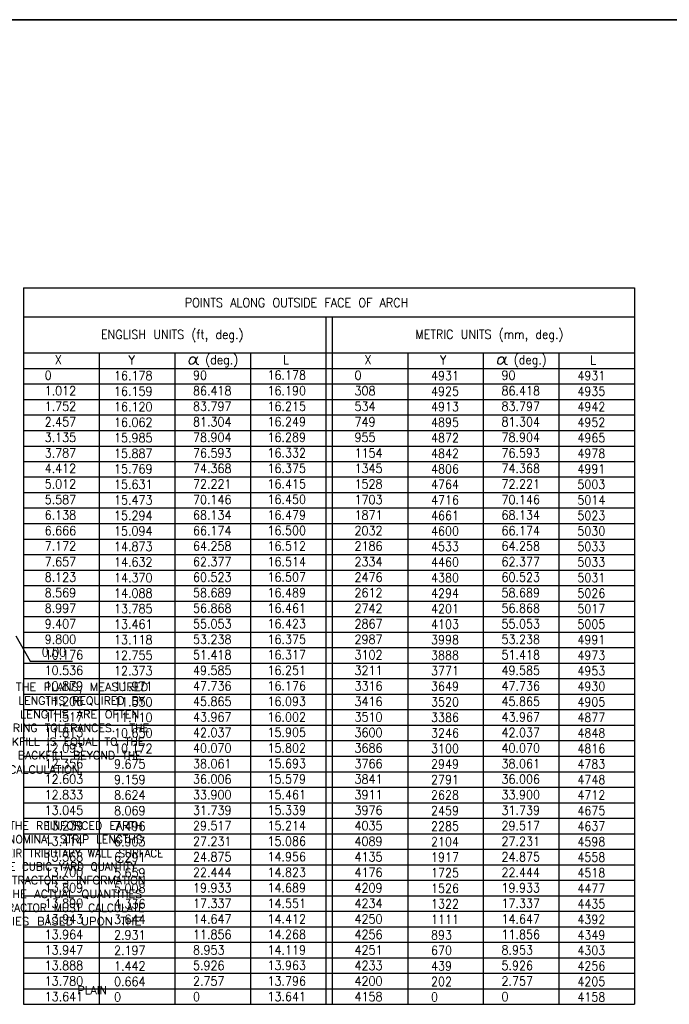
# Model space of a CAD drawing. Extents: x 0 to 1164, y 0 to 483.
# Tile 12 of 17: x 243 to 332, y 114 to 250. Entities that reach past the tile are written whole.
import ezdxf

# ---------------------------------------------------------------- set-up
doc = ezdxf.new("R2010")
doc.units = 0
doc.header["$MEASUREMENT"] = 0
for name, color, linetype in [('DWG-LINES', 7, 'CONTINUOUS'), ('OUTLINE', 7, 'CONTINUOUS'), ('PAN_BLK', 7, 'CONTINUOUS'), ('REBAR', 7, 'CONTINUOUS'), ('RS_LABELS', 7, 'CONTINUOUS'), ('TRASH', 1, 'CONTINUOUS'), ('WELDS', 1, 'CONTINUOUS')]:
    doc.layers.add(name, color=color, linetype=linetype)
doc.styles.add('TXT_SHX', font='txt.shx')

# ---------------------------------------------------------------- blocks, each defined once
blk = doc.blocks.new('NTS_G1')
at = {"layer": 'WELDS', "color": 24, "linetype": 'CONTINUOUS', "style": 'TXT_SHX'}
for s, width, p in [('THE REINFORCING STRIP LENGTHS SHOWN ON THE PLANS, MEASURED', 1.043, (204.92, 157.46)), ('FROM BACK FACE OF PANEL, ARE THE NOMINAL LENGTHS REQUIRED BY', 0.998, (204.92, 155.57)), ('CALCULATION.  THE ACTUAL FABRICATED STRIP LENGTHS ARE OFTEN', 1.044, (204.92, 153.68)), ('LONGER (UP TO 6" [150]) DUE TO MANUFACTURING TOLERANCES.  THE', 1.005, (204.92, 151.8)), ('REQUIRED HORIZONTAL LIMIT OF GRANULAR BACKFILL IS EQUAL TO THE', 1.006, (204.92, 149.91)), ('NOMINAL STRIP LENGTH.  ADDITIONAL GRANULAR BACKFILL BEYOND THE', 0.998, (204.92, 148.03)), ('NOMINAL STRIP LENGTH IS NOT REQUIRED BY CALCULATION.         ', 1.018, (204.88, 146.05)), ('THE SELECT BACKFILL QUANTITY INDICATED BY THE REINFORCED EARTH', 1.007, (204.92, 138.33)), ('COMPANY IS CALCULATED BY MULTIPLYING THE NOMINAL STRIP LENGTHS', 0.99, (204.92, 136.44)), ('SHOWN ON THE PLANS (PLUS     FT.) BY THEIR TRIBUTARY WALL SURFACE', 0.94, (204.87, 134.52)), ('AREA AND CONVERTING THE RESULT TO A NEATLINE CUBIC YARD QUANTITY.', 0.942, (204.92, 132.67)), ("THIS INFORMATION IS FURNISHED FOR THE CONTRACTOR'S INFORMATION", 1.009, (204.92, 130.79)), ('ONLY AND IS NOT INTENDED TO REPRESENT THE ACTUAL QUANTITIES', 1.04, (204.92, 128.9)), ('REQUIRED TO COMPLETE THE WORK.  THE CONTRACTOR MUST CALCULATE', 0.975, (204.92, 127.01)), ('HIS OWN EXCAVATION AND BACKFILL QUANTITIES BASED UPON THE', 1.073, (204.92, 125.13))]:
    blk.add_text(s, height=1.1, dxfattribs=dict(at, width=width)).set_placement(p)
blk = doc.blocks.new('NTS_G3')
at = {"layer": 'WELDS', "color": 24, "linetype": 'CONTINUOUS', "style": 'TXT_SHX'}
for s, width, p in [('THE REINFORCING STRIP LENGTHS SHOWN ON THE PLANS, MEASURED', 1.043, (204.92, 157.46)), ('FROM BACK FACE OF PANEL, ARE THE NOMINAL LENGTHS REQUIRED BY', 0.998, (204.92, 155.57)), ('CALCULATION.  THE ACTUAL FABRICATED STRIP LENGTHS ARE OFTEN', 1.044, (204.92, 153.68)), ('LONGER (UP TO 6" [150]) DUE TO MANUFACTURING TOLERANCES.  THE', 1.005, (204.92, 151.8)), ('REQUIRED HORIZONTAL LIMIT OF GRANULAR BACKFILL IS EQUAL TO THE', 1.006, (204.92, 149.91)), ('NOMINAL STRIP LENGTH.  ADDITIONAL GRANULAR BACKFILL BEYOND THE', 0.998, (204.92, 148.03)), ('NOMINAL STRIP LENGTH IS NOT REQUIRED BY CALCULATION.         ', 1.018, (204.88, 146.05)), ('THE SELECT BACKFILL QUANTITY INDICATED BY THE REINFORCED EARTH', 1.007, (204.92, 138.33)), ('COMPANY IS CALCULATED BY MULTIPLYING THE NOMINAL STRIP LENGTHS', 0.99, (204.92, 136.44)), ('SHOWN ON THE PLANS (PLUS     FT.) BY THEIR TRIBUTARY WALL SURFACE', 0.94, (204.87, 134.52)), ('AREA AND CONVERTING THE RESULT TO A NEATLINE CUBIC YARD QUANTITY.', 0.942, (204.92, 132.67)), ("THIS INFORMATION IS FURNISHED FOR THE CONTRACTOR'S INFORMATION", 1.009, (204.92, 130.79)), ('ONLY AND IS NOT INTENDED TO REPRESENT THE ACTUAL QUANTITIES', 1.04, (204.92, 128.9)), ('REQUIRED TO COMPLETE THE WORK.  THE CONTRACTOR MUST CALCULATE', 0.975, (204.92, 127.01)), ('HIS OWN EXCAVATION AND BACKFILL QUANTITIES BASED UPON THE', 1.073, (204.92, 125.13))]:
    blk.add_text(s, height=1.1, dxfattribs=dict(at, width=width)).set_placement(p)
blk = doc.blocks.new('GSAA')
at = {"layer": 'REBAR', "color": 7, "linetype": 'CONTINUOUS'}
blk.add_lwpolyline([(0.089, 0.083), (0.073, 0.047), (0.062, 0.029), (0.052, 0.017), (0.042, 0.008), (0.033, 0.003), (0.023, 0.001), (0.014, 0.003), (0.006, 0.008), (0.002, 0.018), (0.001, 0.031), (0.004, 0.047), (0.01, 0.061), (0.017, 0.072), (0.025, 0.078), (0.033, 0.081), (0.041, 0.082), (0.048, 0.081), (0.055, 0.078), (0.06, 0.074), (0.063, 0.067), (0.066, 0.057), (0.068, 0.046), (0.071, 0.034), (0.074, 0.023), (0.077, 0.014), (0.081, 0.007), (0.088, 0.002), (0.103, -0.001)], dxfattribs=at)

msp = doc.modelspace()

# ---------------------------------------------------------------- linework, layer by layer
at = {"layer": 'DWG-LINES', "color": 7, "linetype": 'CONTINUOUS'}
for p, q in [((243.44, 213.05), (327.62, 213.05)), ((243.44, 213.05), (243.44, 114.23)), ((327.62, 213.05), (327.62, 114.23)), ((243.44, 209.05), (327.62, 209.05)), ((285.1, 209.05), (285.1, 114.23)), ((285.96, 209.05), (285.96, 114.23)), ((243.44, 204.08), (327.62, 204.08)), ((253.86, 204.08), (253.86, 114.23)), ((264.27, 204.08), (264.27, 114.23)), ((274.69, 204.08), (274.69, 114.23)), ((296.38, 204.08), (296.38, 114.23)), ((306.79, 204.08), (306.79, 114.23)), ((317.21, 204.08), (317.21, 114.23)), ((243.44, 201.94), (327.62, 201.94)), ((243.44, 199.8), (327.62, 199.8)), ((243.44, 197.66), (327.62, 197.66)), ((243.44, 195.52), (327.62, 195.52)), ((243.44, 193.38), (327.62, 193.38)), ((243.44, 191.24), (327.62, 191.24)), ((243.44, 189.11), (327.62, 189.11)), ((243.44, 186.97), (327.62, 186.97)), ((243.44, 184.83), (327.62, 184.83)), ((243.44, 182.69), (327.62, 182.69)), ((243.44, 180.55), (327.62, 180.55)), ((243.44, 178.41), (327.62, 178.41)), ((243.44, 176.27), (327.62, 176.27)), ((243.44, 174.13), (327.62, 174.13)), ((243.44, 171.99), (327.62, 171.99)), ((243.44, 169.85), (327.62, 169.85)), ((243.44, 167.71), (327.62, 167.71)), ((243.44, 165.57), (327.62, 165.57)), ((243.44, 163.44), (327.62, 163.44)), ((243.44, 161.3), (327.62, 161.3)), ((243.44, 159.16), (327.62, 159.16)), ((243.44, 157.02), (327.62, 157.02)), ((243.44, 154.88), (327.62, 154.88)), ((243.44, 152.74), (327.62, 152.74)), ((243.44, 150.6), (327.62, 150.6)), ((243.44, 148.46), (327.62, 148.46)), ((243.44, 146.32), (327.62, 146.32)), ((243.44, 144.18), (327.62, 144.18)), ((243.44, 142.04), (327.62, 142.04)), ((243.44, 139.9), (327.62, 139.9)), ((243.44, 137.76), (327.62, 137.76)), ((243.44, 135.63), (327.62, 135.63)), ((243.44, 133.49), (327.62, 133.49)), ((243.44, 131.35), (327.62, 131.35)), ((243.44, 129.21), (327.62, 129.21)), ((243.44, 127.07), (327.62, 127.07)), ((243.44, 124.93), (327.62, 124.93)), ((243.44, 122.79), (327.62, 122.79)), ((243.44, 120.65), (327.62, 120.65)), ((243.44, 118.51), (327.62, 118.51)), ((243.44, 116.37), (327.62, 116.37)), ((243.44, 114.23), (327.62, 114.23))]:
    msp.add_line(p, q, dxfattribs=at)
at = {"layer": 'PAN_BLK', "color": 3, "linetype": 'CONTINUOUS'}
for p, q in [((0, 250.04), (354.01, 250.04)), ((354.01, 250.04), (0, 250.04))]:
    msp.add_line(p, q, dxfattribs=at)
at = {"layer": 'TRASH', "color": 3, "linetype": 'CONTINUOUS'}
for p, q in [((242.35, 165.04), (244.35, 161.57)), ((242.35, 165.04), (244.35, 161.57)), ((244.35, 161.57), (250.19, 161.57)), ((244.35, 161.57), (250.19, 161.57))]:
    msp.add_line(p, q, dxfattribs=at)

# ---------------------------------------------------------------- block references
at = {"layer": 'OUTLINE', "linetype": 'CONTINUOUS', "xscale": 12.9218841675, "yscale": 12.9218841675, "zscale": 12.9218841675}
for p in [(266.25, 202.48), (308.78, 202.48)]:
    msp.add_blockref('GSAA', p, dxfattribs=at)
at = {"layer": 'WELDS', "linetype": 'CONTINUOUS'}
for name in ['NTS_G1', 'NTS_G3']:
    msp.add_blockref(name, (0, 0), dxfattribs=at)

# ---------------------------------------------------------------- texts
at = {"layer": 'RS_LABELS', "color": 7, "linetype": 'CONTINUOUS', "style": 'TXT_SHX', "width": 0.9}
for s, height, p in [('POINTS ALONG OUTSIDE FACE OF ARCH', 1.2499, (265.65, 210.39)), (' ENGLISH UNITS (ft, deg.)', 1.2499, (253.09, 206)), ('METRIC UNITS (mm, deg.)', 1.2499, (297.42, 206.03)), ('X', 1.25, (247.75, 202.52)), ('(deg.)', 1.25, (268.47, 202.52)), ('L', 1.25, (279.19, 202.53)), ('X', 1.25, (290.41, 202.52)), ('(deg.)', 1.25, (311, 202.52)), ('Y', 1.25, (257.9, 202.46)), ('Y', 1.25, (300.83, 202.46)), ('L', 1.25, (321.51, 202.46)), ('0', 1.25, (246.33, 200.38)), ('16.178', 1.25, (255.9, 200.32)), ('90', 1.25, (266.78, 200.38)), ('16.178', 1.25, (277.05, 200.39)), ('0', 1.25, (289.05, 200.38)), ('4931', 1.25, (299.59, 200.32)), ('90', 1.25, (309.3, 200.38)), ('4931', 1.25, (319.76, 200.32)), ('1.012', 1.25, (246.33, 198.23)), ('16.159', 1.25, (255.9, 198.17)), ('86.418', 1.25, (266.78, 198.23)), ('16.190', 1.25, (277.05, 198.24)), ('308', 1.25, (289.05, 198.23)), ('4925', 1.25, (299.59, 198.17)), ('86.418', 1.25, (309.3, 198.23)), ('4935', 1.25, (319.76, 198.17)), ('1.752', 1.25, (246.33, 196.09)), ('16.120', 1.25, (255.9, 196.03)), ('83.797', 1.25, (266.78, 196.09)), ('16.215', 1.25, (277.05, 196.1)), ('534', 1.25, (289.05, 196.09)), ('4913', 1.25, (299.59, 196.03)), ('83.797', 1.25, (309.3, 196.09)), ('4942', 1.25, (319.76, 196.03)), ('2.457', 1.25, (246.33, 193.95)), ('16.062', 1.25, (255.9, 193.89)), ('81.304', 1.25, (266.78, 193.95)), ('16.249', 1.25, (277.05, 193.96)), ('749', 1.25, (289.05, 193.95)), ('4895', 1.25, (299.59, 193.89)), ('81.304', 1.25, (309.3, 193.95)), ('4952', 1.25, (319.76, 193.89)), ('3.135', 1.25, (246.33, 191.81)), ('15.985', 1.25, (255.9, 191.75)), ('78.904', 1.25, (266.78, 191.81)), ('16.289', 1.25, (277.05, 191.82)), ('955', 1.25, (289.05, 191.81)), ('4872', 1.25, (299.59, 191.75)), ('78.904', 1.25, (309.3, 191.81)), ('4965', 1.25, (319.76, 191.75)), ('3.787', 1.25, (246.33, 189.66)), ('15.887', 1.25, (255.9, 189.6)), ('76.593', 1.25, (266.78, 189.66)), ('16.332', 1.25, (277.05, 189.67)), ('1154', 1.25, (289.05, 189.66)), ('4842', 1.25, (299.59, 189.6)), ('76.593', 1.25, (309.3, 189.66)), ('4978', 1.25, (319.76, 189.6)), ('4.412', 1.25, (246.33, 187.52)), ('74.368', 1.25, (266.78, 187.52)), ('16.375', 1.25, (277.05, 187.53)), ('1345', 1.25, (289.05, 187.52)), ('74.368', 1.25, (309.3, 187.52)), ('15.769', 1.25, (255.9, 187.46)), ('4806', 1.25, (299.59, 187.46)), ('4991', 1.25, (319.76, 187.46)), ('5.012', 1.25, (246.33, 185.38)), ('15.631', 1.25, (255.9, 185.32)), ('72.221', 1.25, (266.78, 185.38)), ('16.415', 1.25, (277.05, 185.39)), ('1528', 1.25, (289.05, 185.38)), ('4764', 1.25, (299.59, 185.32)), ('72.221', 1.25, (309.3, 185.38)), ('5003', 1.25, (319.76, 185.32)), ('5.587', 1.25, (246.33, 183.23)), ('15.473', 1.25, (255.9, 183.18)), ('70.146', 1.25, (266.78, 183.23)), ('16.450', 1.25, (277.05, 183.25)), ('1703', 1.25, (289.05, 183.23)), ('4716', 1.25, (299.59, 183.18)), ('70.146', 1.25, (309.3, 183.23)), ('5014', 1.25, (319.76, 183.18)), ('6.138', 1.25, (246.33, 181.09)), ('15.294', 1.25, (255.9, 181.03)), ('68.134', 1.25, (266.78, 181.09)), ('16.479', 1.25, (277.05, 181.1)), ('1871', 1.25, (289.05, 181.09)), ('4661', 1.25, (299.59, 181.03)), ('68.134', 1.25, (309.3, 181.09)), ('5023', 1.25, (319.76, 181.03)), ('6.666', 1.25, (246.33, 178.95)), ('15.094', 1.25, (255.9, 178.89)), ('66.174', 1.25, (266.78, 178.95)), ('16.500', 1.25, (277.05, 178.96)), ('2032', 1.25, (289.05, 178.95)), ('4600', 1.25, (299.59, 178.89)), ('66.174', 1.25, (309.3, 178.95)), ('5030', 1.25, (319.76, 178.89)), ('7.172', 1.25, (246.33, 176.81)), ('14.873', 1.25, (255.9, 176.75)), ('64.258', 1.25, (266.78, 176.81)), ('16.512', 1.25, (277.05, 176.82)), ('2186', 1.25, (289.05, 176.81)), ('4533', 1.25, (299.59, 176.75)), ('64.258', 1.25, (309.3, 176.81)), ('5033', 1.25, (319.76, 176.75)), ('7.657', 1.25, (246.33, 174.66)), ('14.632', 1.25, (255.9, 174.61)), ('62.377', 1.25, (266.78, 174.66)), ('16.514', 1.25, (277.05, 174.67)), ('2334', 1.25, (289.05, 174.66)), ('4460', 1.25, (299.59, 174.61)), ('62.377', 1.25, (309.3, 174.66)), ('5033', 1.25, (319.76, 174.61)), ('8.123', 1.25, (246.33, 172.52)), ('14.370', 1.25, (255.9, 172.46)), ('60.523', 1.25, (266.78, 172.52)), ('16.507', 1.25, (277.05, 172.53)), ('2476', 1.25, (289.05, 172.52)), ('4380', 1.25, (299.59, 172.46)), ('60.523', 1.25, (309.3, 172.52)), ('5031', 1.25, (319.76, 172.46)), ('8.569', 1.25, (246.33, 170.38)), ('14.088', 1.25, (255.9, 170.32)), ('58.689', 1.25, (266.78, 170.38)), ('16.489', 1.25, (277.05, 170.39)), ('2612', 1.25, (289.05, 170.38)), ('4294', 1.25, (299.59, 170.32)), ('58.689', 1.25, (309.3, 170.38)), ('5026', 1.25, (319.76, 170.32)), ('8.997', 1.25, (246.33, 168.24)), ('13.785', 1.25, (255.9, 168.18)), ('56.868', 1.25, (266.78, 168.24)), ('16.461', 1.25, (277.05, 168.25)), ('2742', 1.25, (289.05, 168.24)), ('4201', 1.25, (299.59, 168.18)), ('56.868', 1.25, (309.3, 168.24)), ('5017', 1.25, (319.76, 168.18)), ('9.407', 1.25, (246.33, 166.09)), ('13.461', 1.25, (255.9, 166.04)), ('55.053', 1.25, (266.78, 166.09)), ('16.423', 1.25, (277.05, 166.1)), ('2867', 1.25, (289.05, 166.09)), ('4103', 1.25, (299.59, 166.04)), ('55.053', 1.25, (309.3, 166.09)), ('5005', 1.25, (319.76, 166.04)), ('9.800', 1.25, (246.33, 163.95)), ('13.118', 1.25, (255.9, 163.89)), ('53.238', 1.25, (266.78, 163.95)), ('16.375', 1.25, (277.05, 163.96)), ('2987', 1.25, (289.05, 163.95)), ('3998', 1.25, (299.59, 163.89)), ('53.238', 1.25, (309.3, 163.95)), ('4991', 1.25, (319.76, 163.89)), ('10.176', 1.25, (246.33, 161.81)), ('12.755', 1.25, (255.9, 161.75)), ('51.418', 1.25, (266.78, 161.81)), ('16.317', 1.25, (277.05, 161.82)), ('3102', 1.25, (289.05, 161.81)), ('3888', 1.25, (299.59, 161.75)), ('51.418', 1.25, (309.3, 161.81)), ('4973', 1.25, (319.76, 161.75)), ('10.536', 1.25, (246.33, 159.67)), ('12.373', 1.25, (255.9, 159.61)), ('49.585', 1.25, (266.78, 159.67)), ('16.251', 1.25, (277.05, 159.68)), ('3211', 1.25, (289.05, 159.67)), ('3771', 1.25, (299.59, 159.61)), ('49.585', 1.25, (309.3, 159.67)), ('4953', 1.25, (319.76, 159.61)), ('10.879', 1.25, (246.33, 157.52)), ('11.971', 1.25, (255.9, 157.46)), ('47.736', 1.25, (266.78, 157.52)), ('16.176', 1.25, (277.05, 157.53)), ('3316', 1.25, (289.05, 157.52)), ('3649', 1.25, (299.59, 157.46)), ('47.736', 1.25, (309.3, 157.52)), ('4930', 1.25, (319.76, 157.46)), ('11.206', 1.25, (246.33, 155.38)), ('11.550', 1.25, (255.9, 155.32)), ('45.865', 1.25, (266.78, 155.38)), ('16.093', 1.25, (277.05, 155.39)), ('3416', 1.25, (289.05, 155.38)), ('3520', 1.25, (299.59, 155.32)), ('45.865', 1.25, (309.3, 155.38)), ('4905', 1.25, (319.76, 155.32)), ('11.517', 1.25, (246.33, 153.24)), ('11.110', 1.25, (255.9, 153.18)), ('43.967', 1.25, (266.78, 153.24)), ('16.002', 1.25, (277.05, 153.25)), ('3510', 1.25, (289.05, 153.24)), ('3386', 1.25, (299.59, 153.18)), ('43.967', 1.25, (309.3, 153.24)), ('4877', 1.25, (319.76, 153.18)), ('11.813', 1.25, (246.33, 151.1)), ('10.650', 1.25, (255.9, 151.04)), ('42.037', 1.25, (266.78, 151.1)), ('15.905', 1.25, (277.05, 151.11)), ('3600', 1.25, (289.05, 151.1)), ('3246', 1.25, (299.59, 151.04)), ('42.037', 1.25, (309.3, 151.1)), ('4848', 1.25, (319.76, 151.04)), ('12.093', 1.25, (246.33, 148.95)), ('10.172', 1.25, (255.9, 148.89)), ('40.070', 1.25, (266.78, 148.95)), ('15.802', 1.25, (277.05, 148.96)), ('3686', 1.25, (289.05, 148.95)), ('3100', 1.25, (299.59, 148.89)), ('40.070', 1.25, (309.3, 148.95)), ('4816', 1.25, (319.76, 148.89)), ('12.356', 1.25, (246.33, 146.81)), ('38.061', 1.25, (266.78, 146.81)), ('15.693', 1.25, (277.05, 146.82)), ('3766', 1.25, (289.05, 146.81)), ('38.061', 1.25, (309.3, 146.81)), ('9.675', 1.25, (255.9, 146.75)), ('2949', 1.25, (299.59, 146.75)), ('4783', 1.25, (319.76, 146.75)), ('12.603', 1.25, (246.33, 144.67)), ('9.159', 1.25, (255.9, 144.61)), ('36.006', 1.25, (266.78, 144.67)), ('15.579', 1.25, (277.05, 144.68)), ('3841', 1.25, (289.05, 144.67)), ('2791', 1.25, (299.59, 144.61)), ('36.006', 1.25, (309.3, 144.67)), ('4748', 1.25, (319.76, 144.61)), ('12.833', 1.25, (246.33, 142.52)), ('8.624', 1.25, (255.9, 142.47)), ('33.900', 1.25, (266.78, 142.52)), ('15.461', 1.25, (277.05, 142.53)), ('3911', 1.25, (289.05, 142.52)), ('2628', 1.25, (299.59, 142.47)), ('33.900', 1.25, (309.3, 142.52)), ('4712', 1.25, (319.76, 142.47)), ('13.045', 1.25, (246.33, 140.38)), ('8.069', 1.25, (255.9, 140.32)), ('31.739', 1.25, (266.78, 140.38)), ('15.339', 1.25, (277.05, 140.39)), ('3976', 1.25, (289.05, 140.38)), ('2459', 1.25, (299.59, 140.32)), ('31.739', 1.25, (309.3, 140.38)), ('4675', 1.25, (319.76, 140.32)), ('13.239', 1.25, (246.33, 138.24)), ('7.496', 1.25, (255.9, 138.18)), ('29.517', 1.25, (266.78, 138.24)), ('15.214', 1.25, (277.05, 138.25)), ('4035', 1.25, (289.05, 138.24)), ('2285', 1.25, (299.59, 138.18)), ('29.517', 1.25, (309.3, 138.24)), ('4637', 1.25, (319.76, 138.18)), ('13.414', 1.25, (246.33, 136.1)), ('6.903', 1.25, (255.9, 136.04)), ('27.231', 1.25, (266.78, 136.1)), ('15.086', 1.25, (277.05, 136.11)), ('4089', 1.25, (289.05, 136.1)), ('2104', 1.25, (299.59, 136.04)), ('27.231', 1.25, (309.3, 136.1)), ('4598', 1.25, (319.76, 136.04)), ('13.568', 1.25, (246.33, 133.95)), ('6.291', 1.25, (255.9, 133.9)), ('24.875', 1.25, (266.78, 133.95)), ('14.956', 1.25, (277.05, 133.96)), ('4135', 1.25, (289.05, 133.95)), ('1917', 1.25, (299.59, 133.9)), ('24.875', 1.25, (309.3, 133.95)), ('4558', 1.25, (319.76, 133.9)), ('14.823', 1.25, (277.05, 131.82)), ('13.700', 1.25, (246.33, 131.81)), ('5.659', 1.25, (255.9, 131.75)), ('22.444', 1.25, (266.78, 131.81)), ('4176', 1.25, (289.05, 131.81)), ('1725', 1.25, (299.59, 131.75)), ('22.444', 1.25, (309.3, 131.81)), ('4518', 1.25, (319.76, 131.75)), ('13.809', 1.25, (246.33, 129.67)), ('5.008', 1.25, (255.9, 129.61)), ('19.933', 1.25, (266.78, 129.67)), ('14.689', 1.25, (277.05, 129.68)), ('4209', 1.25, (289.05, 129.67)), ('1526', 1.25, (299.59, 129.61)), ('19.933', 1.25, (309.3, 129.67)), ('4477', 1.25, (319.76, 129.61)), ('13.890', 1.25, (246.33, 127.53)), ('4.336', 1.25, (255.9, 127.47)), ('17.337', 1.25, (266.78, 127.53)), ('14.551', 1.25, (277.05, 127.54)), ('4234', 1.25, (289.05, 127.53)), ('1322', 1.25, (299.59, 127.47)), ('17.337', 1.25, (309.3, 127.53)), ('4435', 1.25, (319.76, 127.47)), ('13.943', 1.25, (246.33, 125.38)), ('3.644', 1.25, (255.9, 125.32)), ('14.647', 1.25, (266.78, 125.38)), ('14.412', 1.25, (277.05, 125.39)), ('4250', 1.25, (289.05, 125.38)), ('1111', 1.25, (299.59, 125.32)), ('14.647', 1.25, (309.3, 125.38)), ('4392', 1.25, (319.76, 125.32)), ('13.964', 1.25, (246.33, 123.24)), ('2.931', 1.25, (255.9, 123.18)), ('11.856', 1.25, (266.78, 123.24)), ('14.268', 1.25, (277.05, 123.25)), ('4256', 1.25, (289.05, 123.24)), ('893', 1.25, (299.59, 123.18)), ('11.856', 1.25, (309.3, 123.24)), ('4349', 1.25, (319.76, 123.18)), ('13.947', 1.25, (246.33, 121.1)), ('2.197', 1.25, (255.9, 121.04)), ('8.953', 1.25, (266.78, 121.1)), ('14.119', 1.25, (277.05, 121.11)), ('4251', 1.25, (289.05, 121.1)), ('670', 1.25, (299.59, 121.04)), ('8.953', 1.25, (309.3, 121.1)), ('4303', 1.25, (319.76, 121.04)), ('13.888', 1.25, (246.33, 118.96)), ('1.442', 1.25, (255.9, 118.9)), ('5.926', 1.25, (266.78, 118.96)), ('13.963', 1.25, (277.05, 118.97)), ('4233', 1.25, (289.05, 118.96)), ('439', 1.25, (299.59, 118.9)), ('5.926', 1.25, (309.3, 118.96)), ('4256', 1.25, (319.76, 118.9)), ('13.780', 1.25, (246.33, 116.81)), ('0.664', 1.25, (255.9, 116.75)), ('2.757', 1.25, (266.78, 116.81)), ('13.796', 1.25, (277.05, 116.82)), ('4200', 1.25, (289.05, 116.81)), ('202', 1.25, (299.59, 116.75)), ('2.757', 1.25, (309.3, 116.81)), ('4205', 1.25, (319.76, 116.75)), ('13.641', 1.25, (246.33, 114.67)), ('0', 1.25, (255.9, 114.61)), ('0', 1.25, (266.78, 114.67)), ('13.641', 1.25, (277.05, 114.68)), ('4158', 1.25, (289.05, 114.67)), ('0', 1.25, (299.59, 114.61)), ('0', 1.25, (309.3, 114.67)), ('4158', 1.25, (319.76, 114.61))]:
    msp.add_text(s, height=height, dxfattribs=at).set_placement(p)
at = {"layer": 'TRASH', "color": 3, "linetype": 'CONTINUOUS', "style": 'TXT_SHX', "width": 0.9}
msp.add_text(' 0.00', height=1.25, dxfattribs=at).set_placement((244.92, 162.2))
msp.add_text(' 0.00', height=1.25, dxfattribs=at).set_placement((244.92, 162.2))
at = {"layer": 'WELDS', "color": 7, "linetype": 'CONTINUOUS', "style": 'TXT_SHX', "width": 1.004}
msp.add_text('PLAIN', height=1.1, dxfattribs=at).set_placement((250.86, 115.63))
msp.add_text('PLAIN', height=1.1, dxfattribs=at).set_placement((250.86, 115.63))

doc.saveas('drawing.dxf')
